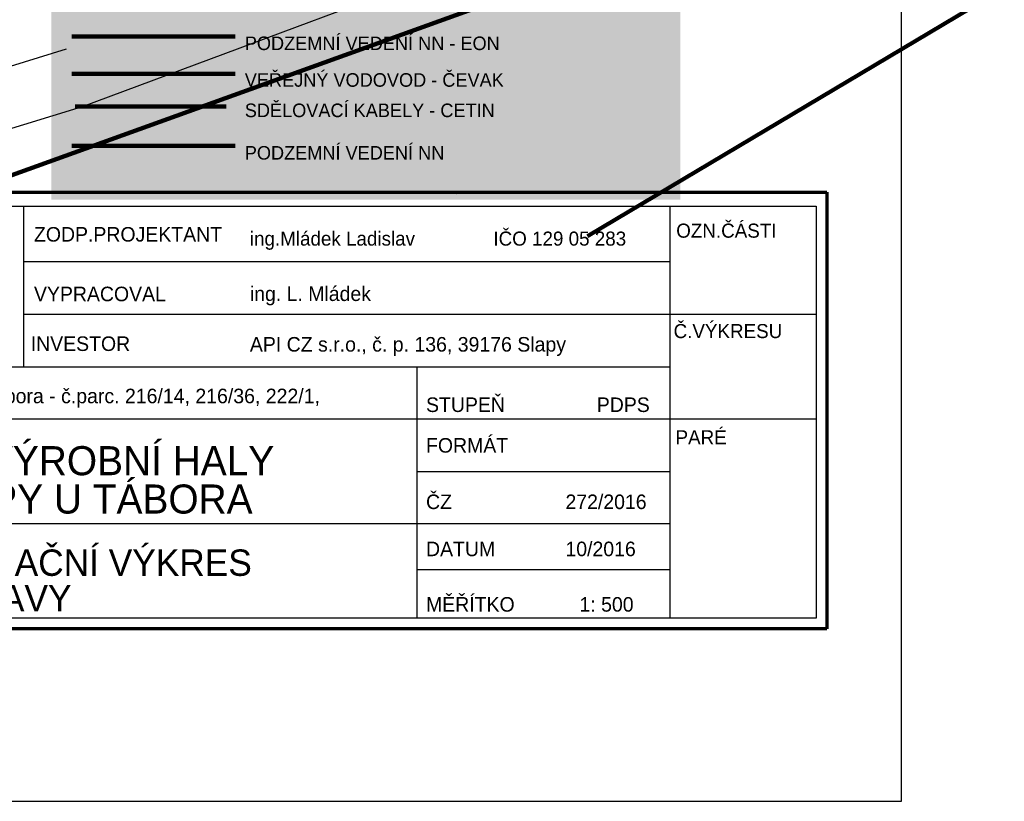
# Model space of a CAD drawing. Extents: x -740024 to -738426, y -1122140 to -1121743.
# Tile 32 of 256: x -739157 to -739092, y -1122029 to -1121977. Entities that reach past the tile are written whole.
import ezdxf

# ---------------------------------------------------------------- set-up
doc = ezdxf.new("R2010")
doc.units = 0
doc.header["$MEASUREMENT"] = 0
for name, color, linetype in [('G_DALSI_PRVKY_MAPY_B601', 7, 'Continuous'), ('G_DALSI_PRVKY_MAPY_L21800', 7, 'Continuous'), ('G_DALSI_PRVKY_MAPY_L60500', 7, 'Continuous'), ('G_HRANICE_PARCEL_L21900', 7, 'Continuous'), ('obrubníky', 7, 'Continuous'), ('SITUACE', 7, 'Continuous'), ('SÍTĚ NOVÉ', 7, 'Continuous'), ('Čáry', 7, 'Continuous')]:
    doc.layers.add(name, color=color, linetype=linetype)
doc.styles.add('GENERATED_STYLE_1', font='txt')
doc.styles.add('GENERATED_STYLE_3', font='txt')

msp = doc.modelspace()

# ---------------------------------------------------------------- hatches: boundary and pattern name
at = {"layer": 'obrubníky', "linetype": 'Continuous', "lineweight": 18}
msp.add_hatch(color=255, dxfattribs=at).paths.add_polyline_path([(-739155.2265, -1121942.6186), (-739113.4948, -1121942.6186), (-739113.4948, -1121989.2693), (-739155.2265, -1121989.2693)], flags=0)

# ---------------------------------------------------------------- linework, layer by layer
at = {"layer": 'G_DALSI_PRVKY_MAPY_B601'}
msp.add_line((-739128.3731, -1121988.9196), (-739128.373, -1121988.9196), dxfattribs=at)
at = {"layer": 'G_DALSI_PRVKY_MAPY_L21800', "flags": 128}
msp.add_lwpolyline([(-739154.255, -1121979.2856), (-739209.865, -1121996.5056)], dxfattribs=at)
at = {"layer": 'G_DALSI_PRVKY_MAPY_L60500', "color": 1, "lineweight": 200, "flags": 128}
msp.add_lwpolyline([(-739071.53, -1121963.0394), (-739119.65, -1121991.6994)], dxfattribs=at)
at = {"layer": 'G_HRANICE_PARCEL_L21900', "flags": 128}
msp.add_lwpolyline([(-739091.495, -1121955.9856), (-739122.165, -1121971.5456), (-739153.185, -1121983.1156), (-739179.895, -1121991.2956)], dxfattribs=at)
at = {"layer": 'SITUACE', "color": 1, "lineweight": 200}
for p, q in [((-739153.8858, -1121980.9266), (-739143.0425, -1121980.9266)), ((-739143.6416, -1121983.0957), (-739153.6533, -1121983.0957))]:
    msp.add_line(p, q, dxfattribs=at)
at = {"layer": 'SITUACE'}
for p, q in [((-739181.966, -1121988.7874), (-739103.7799, -1121988.7874)), ((-739103.7799, -1121988.7874), (-739103.7799, -1122017.7453)), ((-739181.2665, -1121989.7193), (-739104.4907, -1121989.7193)), ((-739181.2665, -1121989.7193), (-739104.4907, -1121989.7193)), ((-739157.0714, -1121989.7193), (-739157.0714, -1122000.3645)), ((-739157.0714, -1121989.7193), (-739157.0714, -1122000.3645)), ((-739114.195, -1121989.7193), (-739114.195, -1122017.0396)), ((-739114.195, -1121989.7193), (-739114.195, -1122017.0396)), ((-739104.4907, -1121989.7193), (-739104.4907, -1122017.0396)), ((-739104.4907, -1121989.7193), (-739104.4907, -1122017.0396)), ((-739157.0714, -1121993.3774), (-739114.195, -1121993.3774)), ((-739157.0714, -1121993.3774), (-739114.195, -1121993.3774)), ((-739157.0714, -1121996.8768), (-739104.4907, -1121996.8768)), ((-739157.0714, -1121996.8768), (-739104.4907, -1121996.8768)), ((-739181.2665, -1122000.3645), (-739114.195, -1122000.3645)), ((-739181.2665, -1122000.3645), (-739114.195, -1122000.3645)), ((-739130.9742, -1122000.3645), (-739130.9742, -1122017.0396)), ((-739130.9742, -1122000.3645), (-739130.9742, -1122017.0396)), ((-739181.2665, -1122003.8162), (-739104.4907, -1122003.8162)), ((-739181.2665, -1122003.8162), (-739104.4907, -1122003.8162)), ((-739130.9742, -1122007.3156), (-739114.195, -1122007.3156)), ((-739130.9742, -1122007.3156), (-739114.195, -1122007.3156)), ((-739130.9742, -1122007.3156), (-739114.195, -1122007.3156)), ((-739130.9742, -1122007.3156), (-739114.195, -1122007.3156)), ((-739181.2665, -1122010.7557), (-739114.195, -1122010.7557)), ((-739181.2665, -1122010.7557), (-739114.195, -1122010.7557)), ((-739130.9742, -1122013.8145), (-739114.195, -1122013.8145)), ((-739130.9742, -1122013.8145), (-739114.195, -1122013.8145)), ((-739104.4907, -1122017.0396), (-739181.2665, -1122017.0396)), ((-739104.4907, -1122017.0396), (-739181.2665, -1122017.0396)), ((-739103.7799, -1122017.7453), (-739181.966, -1122017.7453))]:
    msp.add_line(p, q, dxfattribs=at)
at = {"layer": 'SITUACE', "color": 14, "lineweight": 70}
for p, q in [((-739181.966, -1121988.7874), (-739103.7799, -1121988.7874)), ((-739103.7799, -1121988.7874), (-739103.7799, -1122017.7453)), ((-739103.7799, -1122017.7453), (-739181.966, -1122017.7453))]:
    msp.add_line(p, q, dxfattribs=at)
at = {"layer": 'SÍTĚ NOVÉ'}
for p, q in [((-739098.815, -1122029.1865), (-739098.815, -1121844.1925)), ((-739308.9475, -1122029.1865), (-739098.815, -1122029.1865))]:
    msp.add_line(p, q, dxfattribs=at)
at = {"layer": 'SÍTĚ NOVÉ', "color": 1, "lineweight": 200}
msp.add_line((-739171.9311, -1121992.7295), (-739113.019, -1121971.4861), dxfattribs=at)
at = {"layer": 'Čáry', "color": 1, "lineweight": 200}
msp.add_line((-739153.8858, -1121978.4492), (-739143.0425, -1121978.4492), dxfattribs=at)
at = {"layer": 'Čáry', "color": 150, "lineweight": 200}
msp.add_line((-739153.8858, -1121985.7151), (-739143.0425, -1121985.7151), dxfattribs=at)

# ---------------------------------------------------------------- texts
at = {"layer": 'SITUACE', "attachment_point": 7, "style": 'GENERATED_STYLE_1'}
for s, insert, char_height in [('{PODZEMNÍ VEDENÍ NN - EON}', (-739142.3985, -1121979.3675), 0.9), ('{VEŘEJNÝ VODOVOD - ČEVAK }', (-739142.3985, -1121981.7995), 0.9), ('{SDĚLOVACÍ KABELY - CETIN}', (-739142.3985, -1121983.8153), 0.9), ('{PODZEMNÍ VEDENÍ NN }', (-739142.3985, -1121986.6333), 0.9), ('{OZN.ČÁSTI}', (-739113.7704, -1121991.8124), 0.93312), ('{OZN.ČÁSTI}', (-739113.7704, -1121991.8124), 0.93312), ('{ZODP.PROJEKTANT}', (-739156.387, -1121992.0724), 0.965261), ('{ing.Mládek Ladislav               IČO 129 05 283}', (-739142.0616, -1121992.608), 0.93312), ('{VYPRACOVAL}', (-739156.387, -1121996.0286), 0.965261), ('{ing. L. Mládek  }', (-739142.0616, -1121996.2907), 0.965261), ('{Č.VÝKRESU}', (-739113.9448, -1121998.4744), 0.93312), ('{Č.VÝKRESU}', (-739113.9448, -1121998.4744), 0.93312), ('{INVESTOR}', (-739156.6026, -1121999.3275), 0.96526), ('{API CZ s.r.o., č. p. 136, 39176 Slapy}', (-739142.0616, -1121999.6479), 0.9666), ('{katastrální území Slapy u Tábora - č.parc. 216/14, 216/36, 222/1,}', (-739174.7031, -1122003.074), 0.9666), ('{STUPEŇ                 PDPS}', (-739130.372, -1122003.3763), 0.965261), ('{FORMÁT                }', (-739130.372, -1122006.0715), 0.965261), ('{PARÉ}', (-739113.816, -1122005.5077), 0.93312), ('{PARÉ}', (-739113.816, -1122005.5077), 0.93312), ('{ČZ                     272/2016}', (-739130.372, -1122009.8154), 0.965261), ('{DATUM             10/2016}', (-739130.372, -1122012.9407), 0.965261), ('{MĚŘÍTKO            1: 500}', (-739130.372, -1122016.6191), 0.965261)]:
    msp.add_mtext(s, dxfattribs=dict(at, insert=insert, char_height=char_height))
at = {"layer": 'SITUACE', "attachment_point": 7}
for s, insert, char_height, line_spacing_factor, style in [('{PŘÍSTAVBA VÝROBNÍ HALY\\PAPI CZ - SLAPY U TÁBORA}', (-739174.7031, -1122010.1274), 1.928894, 0.791044, 'GENERATED_STYLE_3'), ('{CELKOVÝ SITUAČNÍ VÝKRES\\P-SADOVÉ ÚPRAVY}', (-739174.7031, -1122016.6176), 1.75, 0.809296, 'GENERATED_STYLE_1')]:
    msp.add_mtext(s, dxfattribs=dict(at, insert=insert, char_height=char_height, line_spacing_factor=line_spacing_factor, style=style))

doc.saveas('drawing.dxf')
